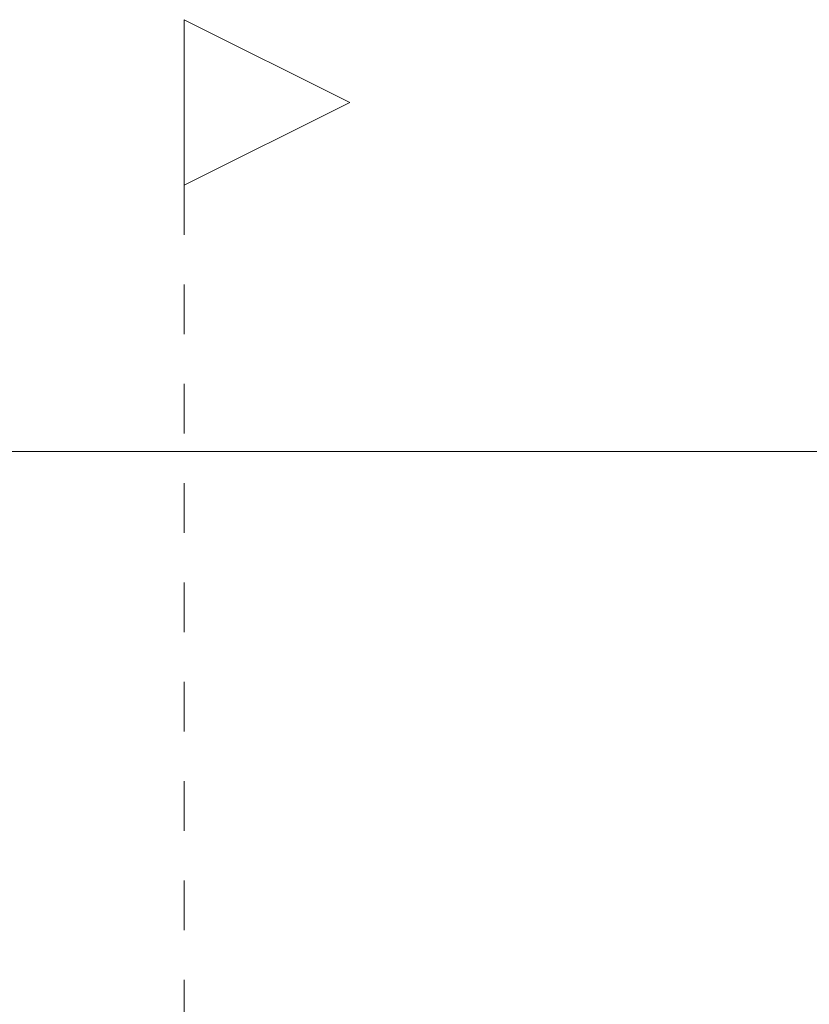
# Model space of a CAD drawing. Header units: millimetres. Extents: x 204754 to 499005, y -178579 to -103222.
# Tile 54 of 178: x 222339 to 224247, y -123872 to -121494. Entities that reach past the tile are written whole.
import ezdxf

# ---------------------------------------------------------------- set-up
doc = ezdxf.new("R2010")
doc.units = ezdxf.units.MM
doc.header["$MEASUREMENT"] = 0
doc.linetypes.add('Przerywana', pattern=[240, 120, -120])
doc.layers.get('0').update_dxf_attribs({"color": 252, "lineweight": 5})
doc.layers.add('840-G Znaczniki ogólne_Nr_pióra__3', color=252, linetype='Continuous', lineweight=5)
doc.layers.add('Nowe_Nowe_220(1)-A Ściany zewnętrzne_Nr_pióra__23', color=252, linetype='Continuous', lineweight=5)

# ---------------------------------------------------------------- blocks, each defined once
blk = doc.blocks.new('podkład 20251118')
at = {"color": 252, "lineweight": 5}
for p, q in [((222737, -121493.5), (222737, -121893.5)), ((223137, -121693.5), (222737, -121493.5)), ((222737, -121893.5), (223137, -121693.5))]:
    blk.add_line(p, q, dxfattribs=at)
at = {"layer": '840-G Znaczniki ogólne_Nr_pióra__3', "color": 252, "linetype": 'Continuous', "lineweight": 5}
for p, q in [((222737, -121493.5), (222737, -121893.5)), ((223137, -121693.5), (222737, -121493.5)), ((222737, -121893.5), (223137, -121693.5))]:
    blk.add_line(p, q, dxfattribs=at)
at = {"layer": '840-G Znaczniki ogólne_Nr_pióra__3', "color": 252, "linetype": 'Przerywana', "lineweight": 5}
blk.add_line((222737, -121893.5), (222737, -143583.5), dxfattribs=at)
at = {"layer": 'Nowe_Nowe_220(1)-A Ściany zewnętrzne_Nr_pióra__23', "color": 252, "linetype": 'Continuous', "lineweight": 5}
blk.add_line((221127.5, -122536.9), (229197.5, -122536.9), dxfattribs=at)

msp = doc.modelspace()

# ---------------------------------------------------------------- block references
msp.add_blockref('podkład 20251118', (0, 0))

doc.saveas('drawing.dxf')
